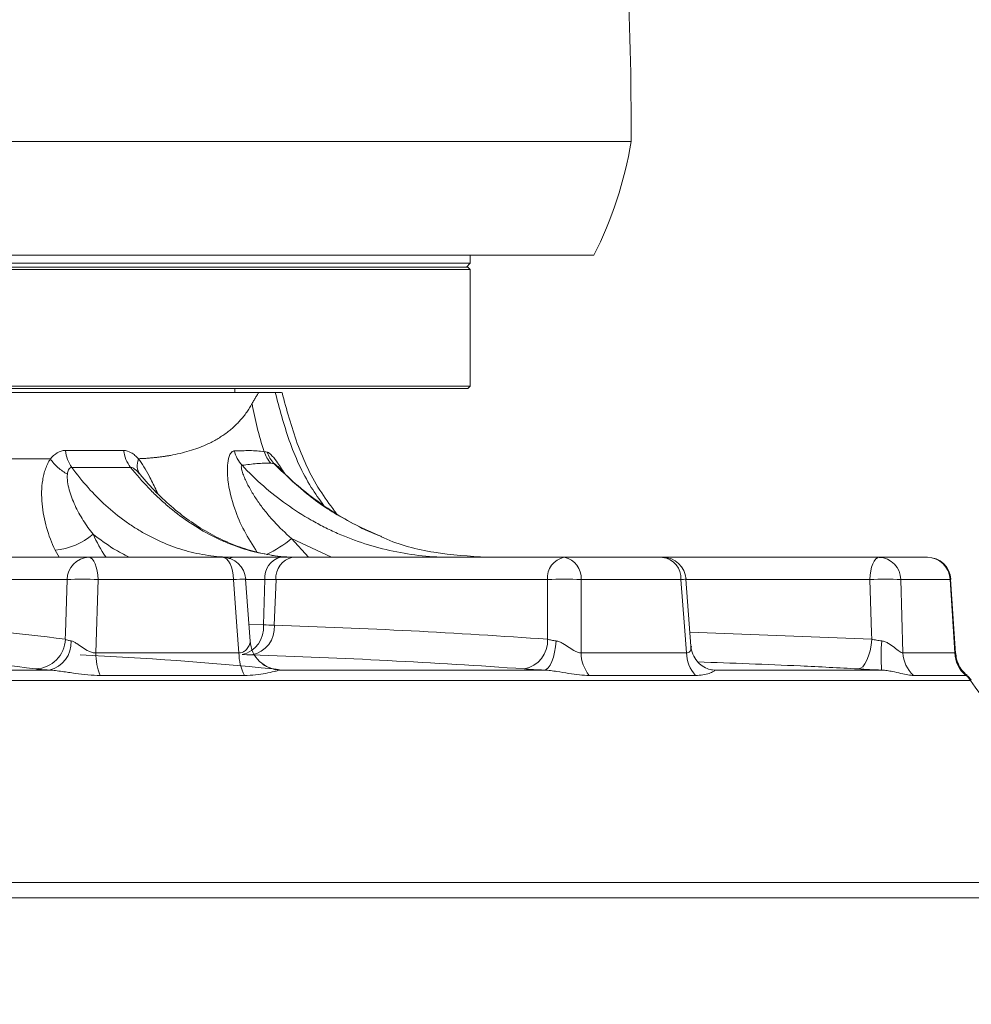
# Model space of a CAD drawing. Header units: millimetres. Extents: x 0 to 16820, y 0 to 11880.
# Tile 94 of 122: x 13590 to 13711, y 6729 to 6855. Entities that reach past the tile are written whole.
import ezdxf

# ---------------------------------------------------------------- set-up
doc = ezdxf.new("R2010")
doc.units = ezdxf.units.MM
doc.header["$LTSCALE"] = 20
doc.styles.add('SLDTEXTSTYLE0', font='TXT', dxfattribs={"width": 0.605})
doc.dimstyles.new('SLDDIMSTYLE0', dxfattribs={"dimtxt": 140, "dimasz": 100, "dimexe": 0, "dimexo": 0.0625, "dimgap": 35, "dimtad": 1, "dimtoh": 1, "dimdec": 0, "dimrnd": 1e-09, "dimzin": 12, "dimdsep": 46, "dimtxsty": 'SLDTEXTSTYLE0', "dimsah": 1, "dimcen": 0.09, "dimadec": 0, "dimazin": 0, "dimtfac": 1, "dimtofl": 0, "dimtmove": 0, "dimatfit": 3, "dimfxl": 1, "dimfrac": 2, "dimtolj": 1, "dimtzin": 12, "dimarcsym": 0})

# ---------------------------------------------------------------- blocks, each defined once
blk = doc.blocks.new('*D18')
at = {"color": 7, "linetype": 'Continuous', "lineweight": 0}
for p, q in [((13699.83, 9477.35), (16388.41, 9477.35)), ((16358.41, 9477.35), (16358.41, 6644.47)), ((13848.53, 6644.47), (16388.41, 6644.47))]:
    blk.add_line(p, q, dxfattribs=at)
for points in [[(16358.41, 9477.35), (16343.41, 9377.35), (16373.41, 9377.35)], [(16358.41, 6644.47), (16373.41, 6744.47), (16343.41, 6744.47)]]:
    blk.add_solid(points, dxfattribs=at)
at = {"color": 7, "linetype": 'Continuous', "lineweight": 0, "insert": (16177.94, 7847.03), "char_height": 140, "attachment_point": 1, "rotation": 90, "style": 'SLDTEXTSTYLE0'}
blk.add_mtext('2833', dxfattribs=at)
blk = doc.blocks.new('*D20')
at = {"color": 7, "linetype": 'Continuous', "lineweight": 0}
for p, q in [((16037.71, 7139.47), (16037.71, 4174.47)), ((13524.83, 6320.77), (13524.83, 4174.47)), ((16037.71, 4204.47), (13524.83, 4204.47))]:
    blk.add_line(p, q, dxfattribs=at)
for points in [[(13524.83, 4204.47), (13624.83, 4189.47), (13624.83, 4219.47)], [(16037.71, 4204.47), (15937.71, 4219.47), (15937.71, 4189.47)]]:
    blk.add_solid(points, dxfattribs=at)
at = {"color": 7, "linetype": 'Continuous', "lineweight": 0, "insert": (14567.4, 4384.94), "char_height": 140, "attachment_point": 1, "style": 'SLDTEXTSTYLE0'}
blk.add_mtext('2513', dxfattribs=at)
blk = doc.blocks.new('*D22')
at = {"color": 7, "linetype": 'Continuous', "lineweight": 0}
for p, q in [((14189.73, 7139.47), (14189.73, 4467.07)), ((13524.83, 6320.77), (13524.83, 4467.07)), ((14189.73, 4497.07), (13524.83, 4497.07))]:
    blk.add_line(p, q, dxfattribs=at)
for points in [[(13524.83, 4497.07), (13624.83, 4482.07), (13624.83, 4512.07)], [(14189.73, 4497.07), (14089.73, 4512.07), (14089.73, 4482.07)]]:
    blk.add_solid(points, dxfattribs=at)
at = {"color": 7, "linetype": 'Continuous', "lineweight": 0, "insert": (13696.94, 4677.54), "char_height": 140, "attachment_point": 1, "style": 'SLDTEXTSTYLE0'}
blk.add_mtext('665', dxfattribs=at)

msp = doc.modelspace()

# ---------------------------------------------------------------- linework, layer by layer
at = {"color": 7, "linetype": 'Continuous', "lineweight": 0}
for p, q in [((13546.8, 6839.47), (13667.83, 6839.47)), ((13663.09, 6824.97), (13550.44, 6824.97)), ((13647.33, 6823.97), (13647.33, 6824.97)), ((13586.08, 6823.97), (13647.33, 6823.97)), ((13646.83, 6823.47), (13647.33, 6823.97)), ((13402.33, 6823.17), (13647.33, 6823.17)), ((13402.63, 6823.47), (13647.03, 6823.47)), ((13647.33, 6823.17), (13647.03, 6823.47)), ((13647.33, 6808.27), (13647.33, 6823.17)), ((13402.33, 6808.27), (13647.33, 6808.27)), ((13419, 6807.97), (13647.03, 6807.97)), ((13497.77, 6807.47), (13620.36, 6807.47)), ((13617.33, 6807.47), (13617.33, 6807.97)), ((13647.03, 6807.97), (13647.33, 6808.27)), ((13623.08, 6797.7), (13622.79, 6798.02)), ((13598.7, 6786.47), (13580.09, 6786.47)), ((13615.71, 6786.47), (13598.7, 6786.47)), ((13623.14, 6786.47), (13617.19, 6786.47)), ((13624.7, 6786.47), (13623.14, 6786.47)), ((13659.3, 6786.47), (13624.7, 6786.47)), ((13671.84, 6786.47), (13659.3, 6786.47)), ((13699.43, 6786.47), (13671.84, 6786.47)), ((13705.59, 6786.47), (13699.43, 6786.47)), ((13619.26, 6775.77), (13618.69, 6783.68)), ((13675.44, 6775.15), (13674.81, 6783.69)), ((13709.17, 6774.21), (13708.55, 6783.66)), ((13552.83, 6772.09), (13593.66, 6772.09)), ((13623.13, 6772.09), (13656.74, 6772.09)), ((13678.47, 6772.09), (13678.2, 6772.1)), ((13678.47, 6772.09), (13699.74, 6772.09))]:
    msp.add_line(p, q, dxfattribs=at)
at = {"color": 8, "linetype": 'Continuous', "lineweight": 0}
for p, q in [((13624.55, 6788.87), (13626.71, 6786.47)), ((13624.55, 6788.87), (13629.62, 6786.47)), ((13594.91, 6786.47), (13594.41, 6787.38)), ((13577.32, 6783.62), (13595.93, 6783.62)), ((13599.61, 6774.28), (13599.88, 6783.62)), ((13599.88, 6783.62), (13617.16, 6783.62)), ((13618.69, 6783.62), (13621.15, 6783.62)), ((13620.95, 6777.85), (13621.15, 6783.62)), ((13621.15, 6783.62), (13622.57, 6783.62)), ((13622.35, 6777.81), (13622.57, 6783.62)), ((13622.57, 6783.62), (13657.17, 6783.62)), ((13661.44, 6774.28), (13661.44, 6783.62)), ((13661.44, 6783.62), (13674.18, 6783.62)), ((13674.81, 6783.62), (13698.27, 6783.62)), ((13702.47, 6774.28), (13702.21, 6783.62)), ((13702.21, 6783.62), (13708.47, 6783.62)), ((13619.11, 6777.9), (13620.95, 6777.85)), ((13675.31, 6776.93), (13698.49, 6776.02)), ((13599.61, 6774.28), (13617.84, 6774.28)), ((13661.44, 6774.28), (13674.88, 6774.28)), ((13702.47, 6774.28), (13709.08, 6774.28)), ((13618.54, 6771.4), (13600.17, 6771.4)), ((13676.02, 6771.4), (13662.47, 6771.4)), ((13710.47, 6771.4), (13703.82, 6771.4)), ((13711.1, 6770.77), (13459.86, 6770.77)), ((13711.16, 6770.8), (13711.17, 6770.79)), ((13469.35, 6745.01), (13722.67, 6745.01)), ((13723.26, 6743.05), (13469.19, 6743.05))]:
    msp.add_line(p, q, dxfattribs=at)
at = {"color": 8, "linetype": 'Continuous', "lineweight": 0, "flags": 128}
for points in [[(13599.88, 6783.62), (13599.84, 6784.19), (13599.77, 6784.72), (13599.66, 6785.21), (13599.51, 6785.64), (13599.34, 6785.99), (13599.14, 6786.25), (13598.92, 6786.41), (13598.7, 6786.47)], [(13617.16, 6783.62), (13617.12, 6784.19), (13617.03, 6784.72), (13616.89, 6785.21), (13616.71, 6785.64), (13616.49, 6785.99), (13616.25, 6786.25), (13615.99, 6786.41), (13615.71, 6786.47)], [(13616.6, 6786.33), (13616.82, 6786.41), (13617.19, 6786.47)], [(13698.27, 6783.62), (13698.3, 6784.19), (13698.37, 6784.72), (13698.48, 6785.21), (13698.63, 6785.64), (13698.8, 6785.99), (13699, 6786.25), (13699.21, 6786.41), (13699.43, 6786.47)], [(13595.93, 6783.62), (13595.74, 6776.81), (13595.71, 6776.02)], [(13617.16, 6783.62), (13617.59, 6777.64), (13617.84, 6774.28)], [(13657.17, 6783.62), (13657.17, 6776.81), (13657.17, 6776.02)], [(13674.18, 6783.62), (13674.63, 6777.64), (13674.88, 6774.28)], [(13698.27, 6783.62), (13698.46, 6776.81), (13698.49, 6776.02)], [(13708.58, 6783.66), (13708.57, 6783.65), (13708.47, 6783.62)], [(13708.47, 6783.62), (13708.86, 6777.64), (13709.08, 6774.28)], [(13696.76, 6772.24), (13697.06, 6772.31), (13697.35, 6772.52), (13697.63, 6772.87), (13697.88, 6773.33), (13698.1, 6773.9), (13698.28, 6774.56), (13698.41, 6775.27), (13698.49, 6776.02)], [(13656.74, 6772.09), (13657, 6772.17), (13657.26, 6772.39), (13657.5, 6772.73), (13657.72, 6773.19), (13657.92, 6773.74), (13658.08, 6774.38), (13658.19, 6775.07), (13658.27, 6775.8)]]:
    msp.add_lwpolyline(points, dxfattribs=at)
at = {"color": 7, "linetype": 'Continuous', "lineweight": 30}
for centre, radius, start, end in [((13699.83, 7139.47), 2337.88, 300, 180), ((13699.83, 7139.47), 489.9, 204.3445, 84.3445), ((14247.33, 6191.17), 1242.88, 143.09425, 300)]:
    msp.add_arc(centre, radius, start, end, dxfattribs=at)
at = {"color": 7, "linetype": 'Continuous', "lineweight": 0}
for centre, radius, start, end in [((13140.57, 6839.47), 527.27, 0, 2.5345), ((13618.49, 6847.58), 50, 333.1119, 350.6625), ((13615.71, 6783.47), 3, 4.1126, 90), ((13671.84, 6783.47), 3, 4.241, 90), ((13705.59, 6783.47), 3, 3.7257, 90), ((13623.22, 6776.06), 3.97, 183.6691, 268.6737)]:
    msp.add_arc(centre, radius, start, end, dxfattribs=at)
at = {"color": 8, "linetype": 'Continuous', "lineweight": 0}
for centre, radius, start, end in [((13600.4, 6800.6), 4.7, 186.3571, 214.7854), ((13607.54, 6800.64), 4.43, 187.1316, 217.6681), ((13621.3, 6801.03), 4.17, 194.0605, 222.888), ((13625.24, 6801.13), 4, 198.3558, 222.3996), ((13593.67, 6795.93), 8.58, 274.9404, 310.6097), ((13615.73, 6799.25), 13.63, 294.432, 310.3345), ((13598.81, 6783.59), 2.88, 92.1493, 179.2826), ((13623.73, 6783.94), 2.59, 103.1525, 186.9977), ((13625.18, 6783.88), 2.63, 100.6769, 185.7023), ((13659.79, 6783.88), 2.63, 100.6769, 185.7023), ((13658.82, 6783.88), 2.63, 354.4238, 79.5442), ((13671.49, 6783.79), 2.69, 356.3491, 82.584), ((13699.32, 6783.58), 2.88, 0.7912, 87.9256), ((13705.53, 6783.53), 2.94, 1.7961, 88.9079), ((13597.9, 6755.9), 27.79, 85.9262, 94.0738), ((13618.42, 6770.64), 13.04, 88.7368, 95.5341), ((13659.31, 6750.39), 33.3, 86.3248, 93.6752), ((13673.75, 6791.3), 7.69, 273.2514, 278.126), ((13700.24, 6756.07), 27.62, 85.9116, 94.0884), ((13617.44, 6777.49), 3.53, 283.1966, 5.7607), ((13618.8, 6777.53), 3.57, 280.6685, 4.5223), ((13591.79, 6776.16), 3.93, 272.303, 357.9628), ((13653.53, 6775.82), 3.65, 280.6108, 3.0865), ((13592.82, 6775.61), 3.63, 283.3939, 2.9537), ((13726.16, 6773.72), 26.47, 175.4954, 183.5449), ((13606.99, 6774.24), 7.39, 179.6758, 202.5799), ((13624, 6774.27), 6.16, 179.8409, 207.655), ((13666.14, 6774.35), 4.7, 180.7761, 218.7556), ((13679.33, 6774.38), 4.45, 181.2185, 221.8606), ((13706.58, 6774.45), 4.11, 182.3359, 227.7568), ((13713.13, 6774.47), 4.06, 182.6417, 229.0741), ((13713.17, 6774.51), 4.07, 183.3056, 229.7485), ((13713.17, 6774.5), 4.02, 183.2973, 230.2849), ((13708.61, 6769.16), 2.96, 32.9434, 49.4117), ((13708.69, 6769.11), 2.99, 34.4369, 50.3612)]:
    msp.add_arc(centre, radius, start, end, dxfattribs=at)
for points, knots in [([(13619.52, 6806.07), (13619.56, 6806.15), (13619.64, 6806.3), (13619.77, 6806.52), (13619.89, 6806.72), (13620.01, 6806.92), (13620.13, 6807.11), (13620.24, 6807.3), (13620.32, 6807.41), (13620.36, 6807.47)], [0, 0, 0, 0, 0.14484, 0.288971, 0.432421, 0.57522, 0.717396, 0.858979, 1, 1, 1, 1]), ([(13628.63, 6793.1), (13628.09, 6793.85), (13626.27, 6796.39), (13624.12, 6801.24), (13623.01, 6805.42), (13622.47, 6807.47)], [0, 0, 0, 0, 0.176193, 0.596095, 1, 1, 1, 1]), ([(13605.02, 6799.03), (13605.18, 6799.04), (13605.5, 6799.05), (13605.98, 6799.08), (13606.44, 6799.12), (13606.9, 6799.16), (13607.36, 6799.2), (13607.8, 6799.26), (13608.24, 6799.32), (13608.67, 6799.38), (13609.38, 6799.5), (13610.34, 6799.7), (13611.5, 6800.01), (13612.61, 6800.37), (13613.53, 6800.75), (13614.29, 6801.11), (13614.91, 6801.44), (13615.5, 6801.8), (13616.06, 6802.18), (13616.6, 6802.58), (13617.1, 6803.01), (13617.57, 6803.46), (13618.02, 6803.93), (13618.44, 6804.43), (13618.83, 6804.95), (13619.19, 6805.5), (13619.41, 6805.88), (13619.52, 6806.07)], [0, 0, 0, 0, 0.022537, 0.04507, 0.067599, 0.090126, 0.112652, 0.135179, 0.157706, 0.180236, 0.20277, 0.269888, 0.336928, 0.403922, 0.4709, 0.515171, 0.559377, 0.603528, 0.647634, 0.691703, 0.735746, 0.779773, 0.823793, 0.867816, 0.911851, 0.955909, 1, 1, 1, 1]), ([(13593.81, 6799), (13594.07, 6799.33), (13594.36, 6799.59), (13595.01, 6799.98), (13595.36, 6800.08), (13595.73, 6800.08)], [0, 0, 0, 0, 0.5, 0.5, 1, 1, 1, 1]), ([(13603.14, 6800.09), (13603.47, 6800.09), (13603.79, 6799.99), (13604.27, 6799.71), (13604.43, 6799.59), (13604.73, 6799.33), (13604.88, 6799.19), (13605.02, 6799.03)], [0, 0, 0, 0, 0.5, 0.5, 0.75, 0.75, 1, 1, 1, 1]), ([(13620.14, 6787.15), (13619.58, 6788.03), (13618.45, 6789.79), (13617.12, 6792.89), (13616.38, 6795.9), (13616.33, 6798.3), (13616.62, 6799.57), (13616.98, 6799.99), (13617.2, 6800.02), (13617.25, 6800.02)], [0, 0, 0, 0, 0.193991, 0.387805, 0.634198, 0.791289, 0.896736, 0.976782, 1, 1, 1, 1]), ([(13617.25, 6800.02), (13617.93, 6800.04), (13618.58, 6800.07), (13619.84, 6800.06), (13620.45, 6800.02), (13621.06, 6799.93)], [0, 0, 0, 0, 0.5, 0.5, 1, 1, 1, 1]), ([(13621.06, 6799.93), (13621.06, 6799.93), (13621.06, 6799.93), (13621.06, 6799.93), (13621.19, 6799.91), (13621.32, 6799.89), (13621.44, 6799.87)], [-0.00000006, -0.00000006, -0.00000006, -0.00000006, 0, 0, 0, 0.001065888, 0.001065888, 0.001065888, 0.001065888]), ([(13621.44, 6799.87), (13621.46, 6799.86), (13621.6, 6799.83), (13621.98, 6799.55), (13622.71, 6798.63), (13623.32, 6797.69), (13623.67, 6797.15)], [0, 0, 0, 0, 0.028863, 0.251162, 0.566054, 1, 1, 1, 1]), ([(13594.41, 6787.38), (13593.97, 6788.31), (13593.6, 6789.27), (13593.04, 6791.23), (13592.84, 6792.24), (13592.7, 6793.78), (13592.68, 6794.29), (13592.71, 6795.31), (13592.75, 6795.81), (13592.87, 6796.56), (13592.92, 6796.8), (13593.04, 6797.28), (13593.11, 6797.51), (13593.27, 6797.97), (13593.36, 6798.19), (13593.52, 6798.51), (13593.57, 6798.61), (13593.66, 6798.76), (13593.69, 6798.81), (13593.75, 6798.91), (13593.78, 6798.96), (13593.81, 6799)], [0, 0, 0, 0, 0.25, 0.25, 0.5, 0.5, 0.625, 0.625, 0.75, 0.75, 0.8125, 0.8125, 0.875, 0.875, 0.9375, 0.9375, 0.96875, 0.96875, 0.984375, 0.984375, 1, 1, 1, 1]), ([(13595.98, 6797.07), (13595.55, 6797.3), (13595.14, 6797.58), (13594.41, 6798.24), (13594.08, 6798.62), (13593.81, 6799)], [0, 0, 0, 0, 0.5, 0.5, 1, 1, 1, 1]), ([(13605.18, 6797.09), (13605.01, 6797.32), (13604.91, 6797.61), (13604.85, 6798.27), (13604.9, 6798.64), (13605.02, 6799.03)], [0, 0, 0, 0, 0.5, 0.5, 1, 1, 1, 1]), ([(13605.02, 6799.03), (13605.02, 6799.03), (13605.52, 6798.42), (13606.28, 6797.12), (13607.06, 6795.54), (13607.42, 6794.75), (13607.51, 6794.56)], [0, 0, 0, 0, 0.000011, 0.517087, 0.880994, 1, 1, 1, 1]), ([(13596.54, 6797.92), (13596.44, 6797.92), (13596.36, 6797.89), (13596.22, 6797.78), (13596.17, 6797.71), (13596.04, 6797.47), (13596, 6797.27), (13595.98, 6797.07)], [0, 0, 0, 0, 0.25, 0.25, 0.5, 0.5, 1, 1, 1, 1]), ([(13617.19, 6786.47), (13616.21, 6786.47), (13615.24, 6786.53), (13613.3, 6786.78), (13612.33, 6786.97), (13609.49, 6787.73), (13607.66, 6788.47), (13605.45, 6789.7), (13605.02, 6789.96), (13604.15, 6790.51), (13603.72, 6790.8), (13602.46, 6791.71), (13601.65, 6792.36), (13599.31, 6794.49), (13597.87, 6796.1), (13596.54, 6797.92)], [0, 0, 0, 0, 0.125, 0.125, 0.25, 0.25, 0.5, 0.5, 0.5625, 0.5625, 0.625, 0.625, 0.75, 0.75, 1, 1, 1, 1]), ([(13604.03, 6797.93), (13604.76, 6797.02), (13605.52, 6796.15), (13606.7, 6794.92), (13607.1, 6794.52), (13607.91, 6793.76), (13608.32, 6793.39), (13610.4, 6791.61), (13612.15, 6790.41), (13614.44, 6789.19), (13614.91, 6788.95), (13615.84, 6788.52), (13616.31, 6788.32), (13617.71, 6787.77), (13618.66, 6787.46), (13621.51, 6786.72), (13623.43, 6786.47), (13625.38, 6786.47)], [0, 0, 0, 0, 0.125, 0.125, 0.1875, 0.1875, 0.25, 0.25, 0.5, 0.5, 0.5625, 0.5625, 0.625, 0.625, 0.75, 0.75, 1, 1, 1, 1]), ([(13605.18, 6797.09), (13605, 6797.29), (13604.82, 6797.49), (13604.52, 6797.73), (13604.42, 6797.8), (13604.22, 6797.9), (13604.12, 6797.93), (13604.03, 6797.93)], [0, 0, 0, 0, 0.5, 0.5, 0.75, 0.75, 1, 1, 1, 1]), ([(13618.24, 6798.2), (13618.19, 6798.19), (13618.16, 6798.15), (13618.14, 6798.02), (13618.14, 6797.94), (13618.17, 6797.68), (13618.23, 6797.48), (13618.36, 6797.07), (13618.44, 6796.86), (13618.62, 6796.43), (13618.72, 6796.22), (13619.04, 6795.57), (13619.28, 6795.13), (13619.8, 6794.27), (13620.07, 6793.85), (13620.66, 6793.02), (13620.97, 6792.61), (13621.62, 6791.81), (13621.96, 6791.42), (13623.01, 6790.27), (13623.75, 6789.55), (13624.55, 6788.87)], [0, 0, 0, 0, 0.03125, 0.03125, 0.0625, 0.0625, 0.125, 0.125, 0.1875, 0.1875, 0.25, 0.25, 0.375, 0.375, 0.5, 0.5, 0.625, 0.625, 0.75, 0.75, 1, 1, 1, 1]), ([(13621.92, 6798.45), (13621.32, 6798.49), (13620.73, 6798.46), (13619.52, 6798.35), (13618.9, 6798.27), (13618.24, 6798.2)], [0, 0, 0, 0, 0.5, 0.5, 1, 1, 1, 1]), ([(13644.95, 6786.47), (13643.7, 6786.47), (13642.45, 6786.53), (13639.96, 6786.79), (13638.72, 6786.99), (13635.06, 6787.76), (13632.7, 6788.52), (13629.84, 6789.77), (13629.27, 6790.04), (13628.15, 6790.6), (13627.6, 6790.9), (13625.96, 6791.83), (13624.91, 6792.51), (13621.86, 6794.68), (13619.98, 6796.33), (13618.24, 6798.2)], [0, 0, 0, 0, 0.125, 0.125, 0.25, 0.25, 0.5, 0.5, 0.5625, 0.5625, 0.625, 0.625, 0.75, 0.75, 1, 1, 1, 1]), ([(13622.29, 6798.43), (13623.55, 6797.2), (13626.23, 6794.59), (13630.82, 6791.41), (13634.25, 6789.88), (13635.92, 6789.14)], [0, 0, 0, 0, 0.315758, 0.666878, 1, 1, 1, 1]), ([(13622.79, 6798.02), (13622.78, 6798.03), (13622.69, 6798.12), (13622.55, 6798.26), (13622.38, 6798.39), (13622.31, 6798.42), (13622.29, 6798.43)], [0, 0, 0, 0, 0.050915, 0.467185, 0.804932, 1, 1, 1, 1]), ([(13595.98, 6797.07), (13595.94, 6796.75), (13595.96, 6796.42), (13596.05, 6795.74), (13596.12, 6795.4), (13596.4, 6794.38), (13596.65, 6793.72), (13597.26, 6792.42), (13597.61, 6791.78), (13598.38, 6790.56), (13598.8, 6789.98), (13599.25, 6789.41)], [0, 0, 0, 0, 0.125, 0.125, 0.25, 0.25, 0.5, 0.5, 0.75, 0.75, 1, 1, 1, 1]), ([(13599.25, 6789.41), (13599.73, 6788.41), (13600.23, 6787.36), (13600.88, 6786.5), (13600.9, 6786.47)], [0, 0, 0, 0, 0.963804, 1, 1, 1, 1]), ([(13599.25, 6789.41), (13600.11, 6788.76), (13601.59, 6787.64), (13603.19, 6786.81), (13603.86, 6786.47)], [0, 0, 0, 0, 0.578811, 1, 1, 1, 1]), ([(13595.71, 6776.02), (13595.79, 6775.98), (13595.9, 6775.94), (13596.14, 6775.87), (13596.29, 6775.83), (13596.45, 6775.8)], [0, 0, 0, 0, 0.5, 0.5, 1, 1, 1, 1]), ([(13657.17, 6776.02), (13657.33, 6775.98), (13657.5, 6775.94), (13657.86, 6775.87), (13658.06, 6775.83), (13658.27, 6775.8)], [0, 0, 0, 0, 0.5, 0.5, 1, 1, 1, 1]), ([(13698.49, 6776.02), (13698.69, 6775.98), (13698.9, 6775.94), (13699.33, 6775.87), (13699.55, 6775.83), (13699.77, 6775.8)], [0, 0, 0, 0, 0.5, 0.5, 1, 1, 1, 1]), ([(13596.45, 6775.8), (13596.56, 6775.78), (13596.68, 6775.74), (13596.92, 6775.62), (13597.04, 6775.56), (13597.41, 6775.33), (13597.65, 6775.15), (13598.17, 6774.8), (13598.43, 6774.62), (13598.86, 6774.42), (13599, 6774.36), (13599.31, 6774.29), (13599.46, 6774.27), (13599.61, 6774.28)], [0, 0, 0, 0, 0.125, 0.125, 0.25, 0.25, 0.5, 0.5, 0.75, 0.75, 0.875, 0.875, 1, 1, 1, 1]), ([(13617.84, 6774.28), (13617.98, 6774.27), (13618.11, 6774.29), (13618.35, 6774.36), (13618.46, 6774.42), (13618.74, 6774.62), (13618.88, 6774.8), (13619.1, 6775.15), (13619.18, 6775.33), (13619.25, 6775.55), (13619.27, 6775.62), (13619.28, 6775.73), (13619.28, 6775.78), (13619.26, 6775.8)], [0, 0, 0, 0, 0.125, 0.125, 0.25, 0.25, 0.5, 0.5, 0.75, 0.75, 0.875, 0.875, 1, 1, 1, 1]), ([(13658.27, 6775.8), (13658.41, 6775.78), (13658.56, 6775.74), (13658.85, 6775.62), (13658.99, 6775.56), (13659.4, 6775.33), (13659.66, 6775.15), (13660.19, 6774.8), (13660.44, 6774.62), (13660.82, 6774.42), (13660.95, 6774.36), (13661.2, 6774.29), (13661.33, 6774.27), (13661.44, 6774.28)], [0, 0, 0, 0, 0.125, 0.125, 0.25, 0.25, 0.5, 0.5, 0.75, 0.75, 0.875, 0.875, 1, 1, 1, 1]), ([(13674.88, 6774.28), (13674.97, 6774.29), (13675.21, 6774.3), (13675.38, 6774.55), (13675.48, 6774.86), (13675.45, 6775.04), (13675.43, 6775.14)], [0, 0, 0, 0, 0.216872, 0.544154, 0.747138, 1, 1, 1, 1]), ([(13699.77, 6775.8), (13699.93, 6775.78), (13700.08, 6775.74), (13700.37, 6775.62), (13700.51, 6775.56), (13700.91, 6775.33), (13701.15, 6775.15), (13701.6, 6774.8), (13701.8, 6774.62), (13702.09, 6774.42), (13702.18, 6774.36), (13702.34, 6774.29), (13702.41, 6774.27), (13702.47, 6774.28)], [0, 0, 0, 0, 0.125, 0.125, 0.25, 0.25, 0.5, 0.5, 0.75, 0.75, 0.875, 0.875, 1, 1, 1, 1]), ([(13709.16, 6774.27), (13709.18, 6774.27), (13709.2, 6774.26), (13709.18, 6774.22), (13709.18, 6774.21)], [0, 0, 0, 0, 0.674749, 1, 1, 1, 1]), ([(13696.76, 6772.24), (13694.31, 6772.37), (13687.5, 6772.73), (13680.69, 6772.98), (13676.33, 6773.13)], [0, 0, 0, 0, 0.360477, 1, 1, 1, 1]), ([(13593.66, 6772.09), (13593.29, 6772.11), (13592.96, 6772.13), (13592.38, 6772.18), (13592.14, 6772.21), (13591.94, 6772.24)], [0, 0, 0, 0, 0.5, 0.5, 1, 1, 1, 1]), ([(13600.17, 6771.4), (13599.65, 6771.4), (13599.13, 6771.43), (13598.06, 6771.52), (13597.51, 6771.59), (13596.41, 6771.75), (13595.86, 6771.83), (13595.03, 6771.95), (13594.75, 6771.99), (13594.2, 6772.05), (13593.93, 6772.08), (13593.66, 6772.09)], [0, 0, 0, 0, 0.25, 0.25, 0.5, 0.5, 0.75, 0.75, 0.875, 0.875, 1, 1, 1, 1]), ([(13623.13, 6772.09), (13623.05, 6772.08), (13622.93, 6772.05), (13622.66, 6771.99), (13622.51, 6771.95), (13622.02, 6771.83), (13621.65, 6771.75), (13620.84, 6771.59), (13620.41, 6771.52), (13619.51, 6771.43), (13619.03, 6771.4), (13618.54, 6771.4)], [0, 0, 0, 0, 0.125, 0.125, 0.25, 0.25, 0.5, 0.5, 0.75, 0.75, 1, 1, 1, 1]), ([(13622.23, 6772.24), (13622.48, 6772.21), (13622.68, 6772.18), (13622.99, 6772.13), (13623.09, 6772.11), (13623.13, 6772.09)], [0, 0, 0, 0, 0.5, 0.5, 1, 1, 1, 1]), ([(13656.74, 6772.09), (13656.26, 6772.11), (13655.81, 6772.13), (13654.96, 6772.18), (13654.56, 6772.21), (13654.2, 6772.24)], [0, 0, 0, 0, 0.5, 0.5, 1, 1, 1, 1]), ([(13662.47, 6771.4), (13662.08, 6771.4), (13661.66, 6771.43), (13660.79, 6771.52), (13660.34, 6771.59), (13659.38, 6771.75), (13658.89, 6771.83), (13658.11, 6771.95), (13657.84, 6771.99), (13657.3, 6772.05), (13657.03, 6772.08), (13656.74, 6772.09)], [0, 0, 0, 0, 0.25, 0.25, 0.5, 0.5, 0.75, 0.75, 0.875, 0.875, 1, 1, 1, 1]), ([(13678.47, 6772.09), (13678.49, 6772.08), (13678.48, 6772.05), (13678.42, 6771.99), (13678.37, 6771.95), (13678.17, 6771.83), (13677.99, 6771.75), (13677.54, 6771.59), (13677.27, 6771.52), (13676.69, 6771.43), (13676.36, 6771.4), (13676.02, 6771.4)], [0, 0, 0, 0, 0.125, 0.125, 0.25, 0.25, 0.5, 0.5, 0.75, 0.75, 1, 1, 1, 1]), ([(13699.74, 6772.09), (13699.23, 6772.11), (13698.72, 6772.13), (13697.73, 6772.18), (13697.23, 6772.21), (13696.76, 6772.24)], [0, 0, 0, 0, 0.5, 0.5, 1, 1, 1, 1]), ([(13703.82, 6771.4), (13703.61, 6771.4), (13703.37, 6771.43), (13702.83, 6771.52), (13702.53, 6771.59), (13701.87, 6771.75), (13701.51, 6771.83), (13700.9, 6771.95), (13700.69, 6771.99), (13700.23, 6772.05), (13700, 6772.08), (13699.74, 6772.09)], [0, 0, 0, 0, 0.25, 0.25, 0.5, 0.5, 0.75, 0.75, 0.875, 0.875, 1, 1, 1, 1]), ([(13710.64, 6771.4), (13710.64, 6771.4), (13710.65, 6771.42), (13710.63, 6771.41), (13710.6, 6771.41)], [0, 0, 0, 0, 0.088434, 1, 1, 1, 1])]:
    msp.add_open_spline(points, degree=3, knots=knots, dxfattribs=at)
at = {"color": 7, "linetype": 'Continuous', "lineweight": 0}
for points, knots in [([(13622.47, 6807.47), (13622.22, 6807.47), (13621.92, 6807.47), (13621.21, 6807.47), (13620.81, 6807.47), (13620.36, 6807.47)], [0, 0, 0, 0, 0.5, 0.5, 1, 1, 1, 1]), ([(13623.24, 6807.47), (13623.26, 6807.47), (13623.31, 6807.47), (13622.8, 6807.47), (13622.47, 6807.47)], [0, 0, 0, 0, 0.35172, 1, 1, 1, 1]), ([(13630.28, 6792.03), (13629.63, 6792.9), (13627.56, 6795.64), (13625.12, 6800.84), (13623.92, 6805.29), (13623.33, 6807.47)], [0, 0, 0, 0, 0.190085, 0.603239, 1, 1, 1, 1]), ([(13636.02, 6789.12), (13635.71, 6789.23), (13634.36, 6789.73), (13632.04, 6790.92), (13629.12, 6792.67), (13626.36, 6794.72), (13624.25, 6796.51), (13623.14, 6797.7), (13622.82, 6798.04)], [0, 0, 0, 0, 0.061857, 0.27469, 0.487576, 0.700825, 0.914439, 1, 1, 1, 1]), ([(13625.19, 6786.5), (13624.92, 6786.49), (13623.78, 6786.46), (13621.77, 6786.73), (13619.19, 6787.31), (13616.64, 6788.23), (13614.16, 6789.43), (13611.77, 6790.92), (13609.47, 6792.68), (13607.3, 6794.72), (13605.85, 6796.23), (13605.17, 6797.12), (13605.13, 6797.17)], [0, 0, 0, 0, 0.03877, 0.160152, 0.281376, 0.402209, 0.522109, 0.64025, 0.75794, 0.875413, 0.992784, 1, 1, 1, 1]), ([(13635.92, 6789.14), (13636.05, 6789.07), (13638.19, 6788.03), (13642.76, 6786.9), (13647.21, 6786.61), (13649.47, 6786.47)], [0, 0, 0, 0, 0.03087, 0.507774, 1, 1, 1, 1]), ([(13678.19, 6772.12), (13678.1, 6772.13), (13677.77, 6772.16), (13677.09, 6772.44), (13676.34, 6773.03), (13675.78, 6773.86), (13675.49, 6774.61), (13675.49, 6775.05), (13675.5, 6775.14)], [0, 0, 0, 0, 0.093554, 0.312549, 0.512144, 0.718946, 0.942165, 1, 1, 1, 1]), ([(13710.66, 6771.43), (13710.5, 6771.56), (13710.06, 6771.91), (13709.57, 6772.7), (13709.25, 6773.53), (13709.23, 6774.05), (13709.23, 6774.22)], [0, 0, 0, 0, 0.195187, 0.518934, 0.848034, 1, 1, 1, 1]), ([(13622.27, 6772.21), (13622.28, 6772.21), (13622.29, 6772.21), (13622.16, 6772.23), (13621.87, 6772.31), (13621.38, 6772.53), (13620.96, 6772.75), (13620.76, 6772.95), (13620.74, 6772.97)], [0, 0, 0, 0, 0.108176, 0.27889, 0.447165, 0.674534, 0.972557, 1, 1, 1, 1]), ([(13711.17, 6770.79), (13711.07, 6770.95), (13710.93, 6771.19), (13710.69, 6771.34), (13710.63, 6771.38)], [0, 0, 0, 0, 0.700065, 1, 1, 1, 1])]:
    msp.add_open_spline(points, degree=3, knots=knots, dxfattribs=at)
at = {"color": 8, "linetype": 'Continuous', "lineweight": 0}
for points in [[(13621.06, 6799.93), (13620.37, 6801.98), (13619.86, 6804.04), (13619.52, 6806.07)], [(13595.73, 6800.08), (13598.36, 6800.09), (13600.83, 6800.09), (13603.14, 6800.09)], [(13621.06, 6799.93), (13621.24, 6799.38), (13621.54, 6798.87), (13621.92, 6798.45)], [(13576.1, 6799), (13582.48, 6799), (13588.44, 6799), (13593.81, 6799)], [(13604.03, 6797.93), (13601.7, 6797.94), (13599.2, 6797.93), (13596.54, 6797.92)], [(13622.29, 6798.43), (13622.16, 6798.44), (13622.04, 6798.45), (13621.92, 6798.45)], [(13577.04, 6777.81), (13583.28, 6777.44), (13589.5, 6776.84), (13595.71, 6776.02)], [(13620.95, 6777.85), (13621.43, 6777.84), (13621.9, 6777.82), (13622.35, 6777.81)], [(13622.35, 6777.81), (13633.97, 6777.44), (13645.58, 6776.84), (13657.17, 6776.02)], [(13591.94, 6772.24), (13585.75, 6773.06), (13579.53, 6773.65), (13573.31, 6774.02)], [(13619.46, 6774.02), (13619.06, 6774.04), (13618.66, 6774.05), (13618.24, 6774.06)], [(13654.2, 6772.24), (13642.63, 6773.06), (13631.05, 6773.65), (13619.46, 6774.02)], [(13709.08, 6774.28), (13709.09, 6774.28), (13709.1, 6774.28), (13709.11, 6774.28)], [(13709.11, 6774.28), (13709.13, 6774.28), (13709.14, 6774.28), (13709.16, 6774.27)], [(13710.54, 6771.41), (13710.52, 6771.41), (13710.49, 6771.4), (13710.47, 6771.4)], [(13710.6, 6771.41), (13710.59, 6771.41), (13710.56, 6771.41), (13710.54, 6771.41)], [(13711.1, 6770.77), (13711.12, 6770.78), (13711.15, 6770.79), (13711.16, 6770.8)], [(13729.84, 6743.61), (13723.68, 6752.72), (13717.44, 6761.77), (13711.1, 6770.77)]]:
    msp.add_open_spline(points, degree=3, dxfattribs=at)
at = {"color": 7, "linetype": 'Continuous', "lineweight": 0}
msp.add_open_spline([(13597.61, 6774.02), (13605.81, 6773.65), (13614.01, 6773.06), (13622.23, 6772.24)], degree=3, dxfattribs=at)

# ---------------------------------------------------------------- dimensions: what is measured, and where the dimension line sits
dim = msp.add_linear_dim(base=(16358.41, 6644.47), p1=(13699.83, 9477.35), p2=(13848.53, 6644.47), angle=90, dimstyle='SLDDIMSTYLE0', dxfattribs=at)
dim.commit()
dim.dimension.update_dxf_attribs({"geometry": '*D18', "text_midpoint": (16358.41, 8060.91), "dimtype": 160})
for base, p1, picture, middle in [((13524.83, 4204.47), (16037.71, 7139.47), '*D20', (14781.27, 4204.47)), ((13524.83, 4497.07), (14189.73, 7139.47), '*D22', (13857.28, 4497.07))]:
    dim = msp.add_linear_dim(base=base, p1=p1, p2=(13524.83, 6320.77), dimstyle='SLDDIMSTYLE0', dxfattribs=at)
    dim.commit()
    dim.dimension.update_dxf_attribs({"geometry": picture, "text_midpoint": middle, "dimtype": 160})

doc.saveas('drawing.dxf')
